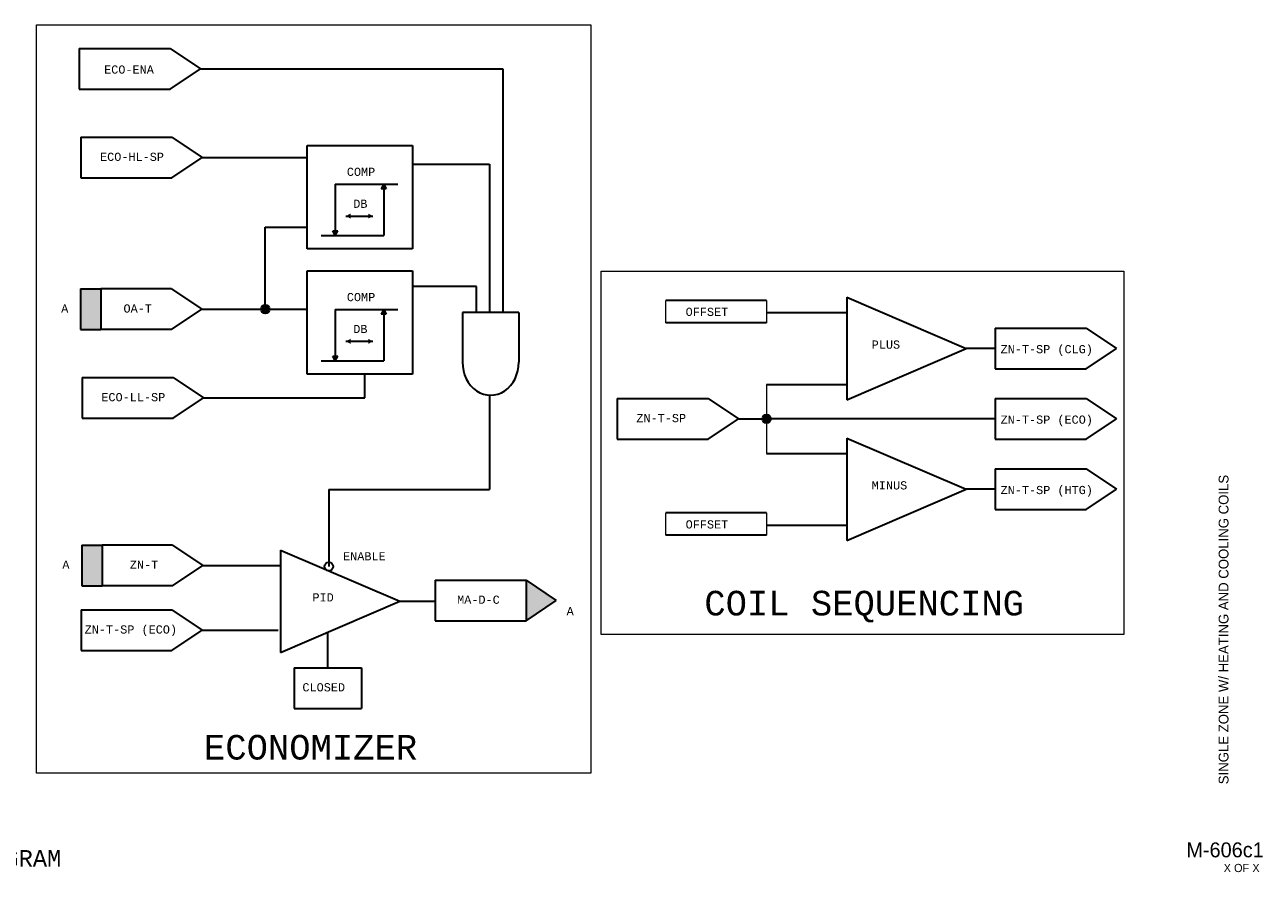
# Model space of a CAD drawing. Header units: inches. Extents: x 2 to 32.1, y 0.4 to 20.
# Tile 2 of 3: x 17.1 to 32.1, y 0.4 to 10.8. Entities that reach past the tile are written whole.
import ezdxf
from ezdxf.enums import TextEntityAlignment as Align

# ---------------------------------------------------------------- set-up
doc = ezdxf.new("R2010")
doc.units = ezdxf.units.IN
doc.header["$MEASUREMENT"] = 0
for name, color, linetype, lineweight in [('G-ANNO-DATA', 7, 'Continuous', 0), ('M-ANNO-SYMB', 6, 'Continuous', 30), ('M-ANNO-TEXT', 2, 'Continuous', 30), ('M-DIAG-GRPH', 6, 'Continuous', 13)]:
    doc.layers.add(name, color=color, linetype=linetype, lineweight=lineweight)
doc.styles.add('CONTROLTXT', font='monotxt.shx')
doc.styles.add('Style-LOW_RES_FILLED', font='LOW_RES_FILLED.shx')

msp = doc.modelspace()

# ---------------------------------------------------------------- hatches: boundary and pattern name
at = {"layer": 'M-ANNO-SYMB'}
for points in [[(21.394, 8.765), (21.425, 8.822), (21.456, 8.765)], [(20.834, 8.194), (20.803, 8.251), (20.865, 8.251)], [(19.93, 7.297, 1), (20.033, 7.297, 1)], [(21.394, 7.238), (21.425, 7.295), (21.456, 7.238)], [(20.834, 6.667), (20.803, 6.724), (20.865, 6.724)], [(26.039, 5.96, 1), (26.142, 5.96, 1)]]:
    msp.add_hatch(color=256, dxfattribs=at).paths.add_polyline_path(points)
for points in [[(21.021, 8.401), (20.964, 8.433), (21.021, 8.464)], [(21.021, 6.874), (20.964, 6.906), (21.021, 6.937)]]:
    msp.add_hatch(color=256, dxfattribs=at).paths.add_polyline_path(points, flags=16)
at = {"layer": 'M-ANNO-SYMB', "extrusion": (0, 0, -1)}
for points in [[(-21.235, 8.401), (-21.292, 8.433), (-21.235, 8.464)], [(-21.235, 6.874), (-21.292, 6.906), (-21.235, 6.937)]]:
    msp.add_hatch(color=256, dxfattribs=at).paths.add_polyline_path(points, flags=16)
for points in [[(-17.979, 7.049), (-17.979, 7.545), (-17.731, 7.545), (-17.731, 7.049)], [(-17.993, 3.925), (-17.993, 4.421), (-17.745, 4.421), (-17.745, 3.925)], [(-23.158, 3.499), (-23.527, 3.747), (-23.158, 3.995)]]:
    msp.add_hatch(color=256, dxfattribs=at).paths.add_polyline_path(points)

# ---------------------------------------------------------------- linework, layer by layer
at = {"layer": 'M-ANNO-SYMB'}
for p, q in [((17.715, 10.476), (17.715, 9.98)), ((17.715, 10.476), (18.822, 10.476)), ((18.822, 10.476), (19.192, 10.228)), ((18.822, 9.98), (19.192, 10.228)), ((19.192, 10.228), (22.875, 10.228)), ((22.875, 10.228), (22.875, 7.257)), ((17.715, 9.98), (18.822, 9.98)), ((17.736, 9.394), (18.844, 9.394)), ((17.736, 9.394), (17.736, 8.898)), ((18.844, 9.394), (19.213, 9.146)), ((20.49, 8.033), (20.49, 9.294)), ((20.49, 9.294), (21.777, 9.294)), ((21.777, 9.294), (21.777, 8.033)), ((18.844, 8.898), (19.213, 9.146)), ((19.213, 9.146), (20.49, 9.146)), ((21.777, 9.066), (22.715, 9.066)), ((22.715, 9.066), (22.715, 7.257)), ((17.736, 8.898), (18.844, 8.898)), ((20.834, 8.822), (20.834, 8.194)), ((20.834, 8.822), (21.596, 8.822)), ((21.425, 8.822), (21.394, 8.765)), ((21.456, 8.765), (21.394, 8.765)), ((21.425, 8.822), (21.425, 8.194)), ((21.425, 8.822), (21.456, 8.765)), ((20.964, 8.433), (21.292, 8.433)), ((19.982, 7.297), (19.982, 8.296)), ((19.982, 8.296), (20.49, 8.296)), ((20.663, 8.194), (21.425, 8.194)), ((20.834, 8.194), (20.803, 8.251)), ((20.803, 8.251), (20.865, 8.251)), ((20.834, 8.194), (20.865, 8.251)), ((21.777, 8.033), (20.49, 8.033)), ((20.49, 6.506), (20.49, 7.767)), ((20.49, 7.767), (21.777, 7.767)), ((21.777, 7.767), (21.777, 6.506)), ((17.731, 7.545), (17.731, 7.049)), ((17.731, 7.545), (17.979, 7.545)), ((17.979, 7.545), (17.979, 7.049)), ((18.838, 7.545), (17.979, 7.545)), ((18.838, 7.545), (19.207, 7.297)), ((22.554, 7.572), (21.777, 7.572)), ((22.554, 7.257), (22.554, 7.572)), ((26.09, 7.405), (24.862, 7.405)), ((27.067, 7.443), (27.067, 6.194)), ((27.067, 7.443), (28.519, 6.818)), ((18.838, 7.049), (19.207, 7.297)), ((19.207, 7.297), (20.49, 7.297)), ((20.834, 7.295), (20.834, 6.667)), ((20.834, 7.295), (21.596, 7.295)), ((21.425, 7.295), (21.394, 7.238)), ((21.425, 7.295), (21.425, 6.667)), ((21.425, 7.295), (21.456, 7.238)), ((23.07, 7.257), (22.384, 7.257)), ((22.384, 7.257), (22.384, 6.65)), ((23.07, 7.257), (23.07, 6.65)), ((26.09, 7.256), (27.067, 7.256)), ((21.456, 7.238), (21.394, 7.238)), ((26.09, 7.131), (24.862, 7.131)), ((17.731, 7.049), (17.979, 7.049)), ((18.838, 7.049), (17.979, 7.049)), ((28.876, 7.066), (29.984, 7.066)), ((28.876, 7.066), (28.876, 6.57)), ((29.984, 7.066), (30.353, 6.818)), ((20.964, 6.906), (21.292, 6.906)), ((27.067, 6.194), (28.519, 6.818)), ((28.876, 6.818), (28.519, 6.818)), ((29.984, 6.57), (30.353, 6.818)), ((20.663, 6.667), (21.425, 6.667)), ((20.834, 6.667), (20.803, 6.724)), ((20.803, 6.724), (20.865, 6.724)), ((20.834, 6.667), (20.865, 6.724)), ((21.777, 6.506), (20.49, 6.506)), ((21.194, 6.215), (21.194, 6.506)), ((28.876, 6.57), (29.984, 6.57)), ((17.752, 6.463), (18.859, 6.463)), ((17.752, 6.463), (17.752, 5.967)), ((18.859, 6.463), (19.229, 6.215)), ((26.09, 6.381), (27.067, 6.381)), ((18.859, 5.967), (19.229, 6.215)), ((19.229, 6.215), (21.194, 6.215)), ((22.712, 6.25), (22.712, 5.098)), ((24.27, 6.208), (25.378, 6.208)), ((24.27, 6.208), (24.27, 5.712)), ((25.378, 6.208), (25.747, 5.96)), ((28.876, 6.208), (29.984, 6.208)), ((28.876, 6.208), (28.876, 5.712)), ((29.984, 6.208), (30.353, 5.96)), ((17.752, 5.967), (18.859, 5.967)), ((25.378, 5.712), (25.747, 5.96)), ((25.747, 5.96), (26.09, 5.96)), ((28.876, 5.96), (26.142, 5.96)), ((29.984, 5.712), (30.353, 5.96)), ((24.27, 5.712), (25.378, 5.712)), ((27.067, 5.726), (28.519, 5.102)), ((27.067, 5.726), (27.067, 4.478)), ((28.876, 5.712), (29.984, 5.712)), ((26.09, 5.539), (27.067, 5.539)), ((28.876, 5.35), (29.984, 5.35)), ((28.876, 5.35), (28.876, 4.854)), ((29.984, 5.35), (30.353, 5.102)), ((20.756, 5.098), (22.712, 5.098)), ((20.756, 5.098), (20.756, 4.16)), ((27.067, 4.478), (28.519, 5.102)), ((28.876, 5.102), (28.519, 5.102)), ((29.984, 4.854), (30.353, 5.102)), ((28.876, 4.854), (29.984, 4.854)), ((26.09, 4.814), (24.862, 4.814)), ((26.09, 4.541), (24.862, 4.541)), ((26.09, 4.665), (27.067, 4.665)), ((17.745, 4.421), (17.745, 3.925)), ((17.745, 4.421), (17.993, 4.421)), ((17.993, 4.421), (17.993, 3.925)), ((18.852, 4.421), (17.993, 4.421)), ((18.852, 4.421), (19.222, 4.173)), ((20.168, 4.36), (20.168, 3.112)), ((20.168, 4.36), (21.62, 3.736)), ((18.852, 3.925), (19.222, 4.173)), ((19.222, 4.173), (20.168, 4.173)), ((17.745, 3.925), (17.993, 3.925)), ((18.852, 3.925), (17.993, 3.925)), ((22.051, 3.995), (22.051, 3.499)), ((22.051, 3.995), (23.158, 3.995)), ((23.158, 3.995), (23.158, 3.499)), ((23.158, 3.995), (23.527, 3.747)), ((17.737, 3.632), (18.844, 3.632)), ((17.737, 3.632), (17.737, 3.135)), ((18.844, 3.632), (19.213, 3.383)), ((20.168, 3.112), (21.62, 3.736)), ((21.62, 3.736), (22.051, 3.736)), ((23.158, 3.499), (23.527, 3.747)), ((22.051, 3.499), (23.158, 3.499)), ((18.844, 3.135), (19.213, 3.383)), ((19.213, 3.383), (20.138, 3.383)), ((20.741, 3.358), (20.741, 2.927)), ((17.737, 3.135), (18.844, 3.135)), ((20.333, 2.927), (21.152, 2.927)), ((20.333, 2.927), (20.333, 2.431)), ((21.152, 2.927), (21.152, 2.431)), ((20.333, 2.431), (21.152, 2.431))]:
    msp.add_line(p, q, dxfattribs=at)
for centre in [(19.982, 7.297), (26.09, 5.96), (20.756, 4.16)]:
    msp.add_circle(centre, 0.0518, dxfattribs=at)
msp.add_ellipse((22.727, 6.65), major_axis=(0, 0.401), ratio=0.85591, start_param=1.570796, end_param=4.712389, dxfattribs=at)
at = {"layer": 'M-DIAG-GRPH'}
for p, q in [((17.194, 10.765), (23.947, 10.765)), ((17.194, 1.643), (17.194, 10.765)), ((23.947, 10.765), (23.947, 1.643)), ((24.075, 7.76), (30.44, 7.76)), ((24.075, 3.33), (24.075, 7.76)), ((30.44, 7.76), (30.44, 3.33)), ((24.862, 7.131), (24.862, 7.405)), ((26.09, 7.405), (26.09, 7.131)), ((26.09, 6.381), (26.09, 5.539)), ((24.862, 4.541), (24.862, 4.814)), ((26.09, 4.814), (26.09, 4.541)), ((30.44, 3.33), (24.075, 3.33)), ((23.947, 1.643), (17.194, 1.643))]:
    msp.add_line(p, q, dxfattribs=at)

# ---------------------------------------------------------------- texts
at = {"layer": 'G-ANNO-DATA', "color": 7, "linetype": 'Continuous', "lineweight": 0, "style": 'Style-LOW_RES_FILLED'}
msp.add_text('SINGLE ZONE W/ HEATING AND COOLING COILS', height=0.12, rotation=90, dxfattribs=at).set_placement((31.657, 3.392), align=Align.MIDDLE_CENTER)
msp.add_text('M-606c1', height=0.1815, dxfattribs=at).set_placement((31.675, 0.706), align=Align.MIDDLE_CENTER)
msp.add_text('X OF X', height=0.1, dxfattribs=at).set_placement((31.658, 0.535), align=Align.TOP_LEFT)
at = {"layer": 'M-ANNO-TEXT', "linetype": 'Continuous', "style": 'CONTROLTXT'}
msp.add_text('CONTROL LOGIC DIAGRAM', height=0.2, dxfattribs=at).set_placement((15.678, 0.503), align=Align.CENTER)
at = {"layer": 'M-ANNO-TEXT', "attachment_point": 1, "style": 'CONTROLTXT'}
for s, insert, char_height, width in [('ECO-ENA', (18.018, 10.269), 0.1, 0.3442), ('ECO-HL-SP', (17.968, 9.205), 0.1, 0.34415), ('COMP', (20.975, 9.022), 0.1, 0.8161), ('DB', (21.053, 8.633), 0.1, 0.2485), ('COMP', (20.975, 7.495), 0.1, 0.8161), ('A', (17.495, 7.356), 0.1, 0.13092), ('OA-T', (18.254, 7.356), 0.1, 0.34415), ('OFFSET', (25.103, 7.315), 0.1, 0.3441), ('DB', (21.053, 7.106), 0.1, 0.2485), ('PLUS', (27.37, 6.916), 0.1, 0.46412), ('ZN-T-SP (CLG)', (28.94, 6.86), 0.1, 1.29551), ('ECO-LL-SP', (17.984, 6.275), 0.1, 0.34415), ('ZN-T-SP', (24.503, 6.02), 0.1, 1.4032), ('ZN-T-SP (ECO)', (28.94, 6.001), 0.1, 1.35411), ('MINUS', (27.37, 5.2), 0.1, 0.52029), ('ZN-T-SP (HTG)', (28.94, 5.143), 0.1, 1.4127), ('OFFSET', (25.103, 4.724), 0.1, 0.3441), ('A', (17.509, 4.233), 0.1, 0.13092), ('ZN-T', (18.331, 4.233), 0.1, 0.3441), ('ENABLE', (20.929, 4.335), 0.1, 0.3441), ('PID', (20.556, 3.834), 0.1, 0.22838), ('MA-D-C', (22.319, 3.806), 0.1, 0.34415), ('COIL SEQUENCING', (25.331, 3.864), 0.3, 4.63831), ('A', (23.653, 3.667), 0.1, 0.13092), ('ZN-T-SP (ECO)', (17.781, 3.443), 0.1, 1.40324), ('CLOSED', (20.434, 2.738), 0.1, 0.3441), ('ECONOMIZER', (19.235, 2.107), 0.3, 2.49536)]:
    msp.add_mtext(s, dxfattribs=dict(at, insert=insert, char_height=char_height, width=width))

doc.saveas('drawing.dxf')
